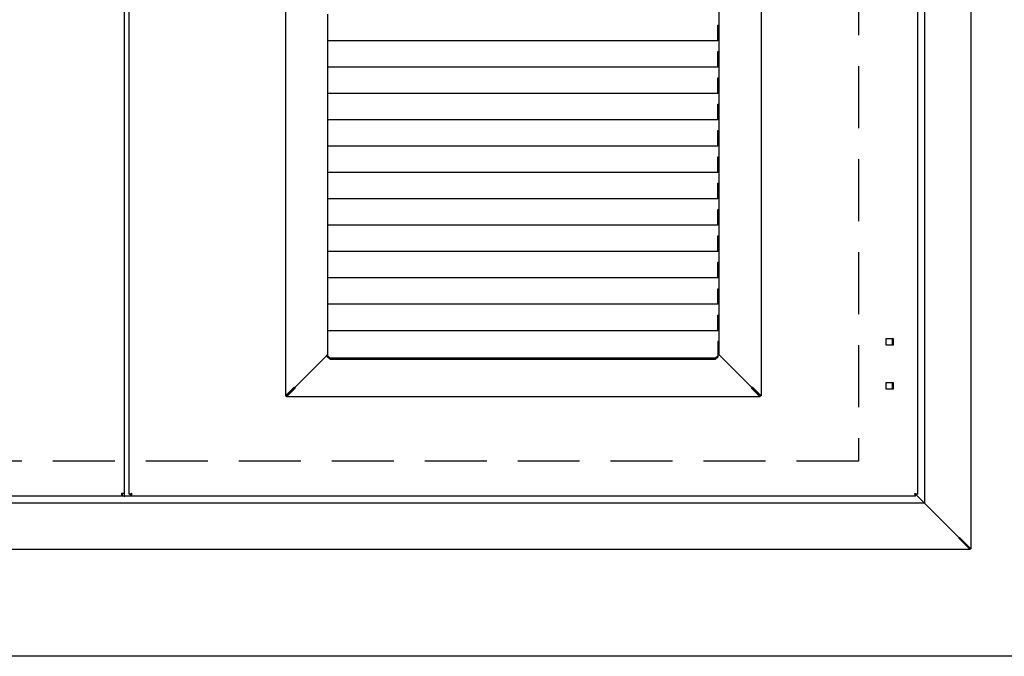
# Model space of a CAD drawing. Header units: millimetres. Extents: x 11359 to 209982, y 9392 to 44475.
# Tile 23 of 32: x 148764 to 149773, y 36362 to 37014. Entities that reach past the tile are written whole.
import ezdxf

# ---------------------------------------------------------------- set-up
doc = ezdxf.new("R2010")
doc.units = ezdxf.units.MM
doc.linetypes.add('DASHED', pattern=[19.05, 12.7, -6.35])
doc.layers.add('Obudowa', color=7, linetype='Continuous')
doc.layers.add('Rzeczywiste światło', color=1, linetype='Continuous')

# ---------------------------------------------------------------- blocks, each defined once
blk = doc.blocks.new('D_2500x1500_2s_p_zal_gor_dol_front_WA2-03-600-2007-31-RAL-05')
at = {"color": 7, "linetype": 'Continuous'}
for p, q in [((865, 2699.5), (865, 0.5)), ((2.5, 56.5), (2.5, 2643.5)), ((810.5, 2643.5), (810.5, 56.5)), ((817.5, 2652.5), (817.5, 47.5)), ((-2.5, 2642.7), (-2.5, 57.3)), ((162.9, 969.7), (162.9, 157.3)), ((650.1, 969.7), (650.1, 157.3)), ((607, 927.5), (607, 199.5)), ((206, 548), (206, 532.6)), ((606, 537), (607, 537)), ((606, 532.8), (606, 537)), ((606, 535.5), (607, 535.5)), ((206, 532.6), (206, 530.7)), ((206, 530.7), (206, 521)), ((606, 530.7), (606, 532.8)), ((607, 532.7), (606, 532.7)), ((606, 521), (606, 530.7)), ((206, 521), (206, 505.6)), ((606, 521), (206, 521)), ((206, 505.6), (206, 503.7)), ((606, 510), (607, 510)), ((606, 505.8), (606, 510)), ((606, 508.5), (607, 508.5)), ((606, 503.7), (606, 505.8)), ((607, 505.7), (606, 505.7)), ((206, 503.7), (206, 494)), ((606, 494), (606, 503.7)), ((206, 494), (206, 478.6)), ((606, 494), (206, 494)), ((206, 478.6), (206, 476.7)), ((206, 476.7), (206, 467)), ((606, 483), (607, 483)), ((606, 478.8), (606, 483)), ((606, 481.5), (607, 481.5)), ((606, 476.7), (606, 478.8)), ((607, 478.7), (606, 478.7)), ((606, 467), (606, 476.7)), ((206, 467), (206, 451.6)), ((606, 467), (206, 467)), ((606, 456), (607, 456)), ((606, 451.8), (606, 456)), ((606, 454.5), (607, 454.5)), ((206, 451.6), (206, 449.7)), ((206, 449.7), (206, 440)), ((606, 449.7), (606, 451.8)), ((607, 451.7), (606, 451.7)), ((606, 440), (606, 449.7)), ((206, 440), (206, 424.6)), ((606, 440), (206, 440)), ((206, 424.6), (206, 422.7)), ((606, 429), (607, 429)), ((606, 424.8), (606, 429)), ((606, 427.5), (607, 427.5)), ((606, 422.7), (606, 424.8)), ((607, 424.7), (606, 424.7)), ((206, 422.7), (206, 413)), ((606, 413), (606, 422.7)), ((206, 413), (206, 397.6)), ((606, 413), (206, 413)), ((206, 397.6), (206, 395.7)), ((206, 395.7), (206, 386)), ((606, 402), (607, 402)), ((606, 397.8), (606, 402)), ((606, 400.5), (607, 400.5)), ((606, 395.7), (606, 397.8)), ((607, 397.7), (606, 397.7)), ((606, 386), (606, 395.7)), ((206, 386), (206, 370.6)), ((606, 386), (206, 386)), ((606, 375), (607, 375)), ((606, 370.8), (606, 375)), ((606, 373.5), (607, 373.5)), ((206, 370.6), (206, 368.7)), ((206, 368.7), (206, 359)), ((606, 368.7), (606, 370.8)), ((607, 370.7), (606, 370.7)), ((606, 359), (606, 368.7)), ((206, 359), (206, 343.6)), ((606, 359), (206, 359)), ((206, 343.6), (206, 341.7)), ((606, 348), (607, 348)), ((606, 343.8), (606, 348)), ((606, 346.5), (607, 346.5)), ((606, 341.7), (606, 343.8)), ((607, 343.7), (606, 343.7)), ((206, 341.7), (206, 332)), ((606, 332), (606, 341.7)), ((206, 332), (206, 316.6)), ((606, 332), (206, 332)), ((206, 316.6), (206, 314.7)), ((206, 314.7), (206, 305)), ((606, 321), (607, 321)), ((606, 316.8), (606, 321)), ((606, 319.5), (607, 319.5)), ((606, 314.7), (606, 316.8)), ((607, 316.7), (606, 316.7)), ((606, 305), (606, 314.7)), ((206, 305), (206, 289.6)), ((606, 305), (206, 305)), ((606, 294), (607, 294)), ((606, 289.8), (606, 294)), ((206, 289.6), (206, 287.7)), ((206, 287.7), (206, 278)), ((606, 292.5), (607, 292.5)), ((606, 287.7), (606, 289.8)), ((607, 289.7), (606, 289.7)), ((606, 278), (606, 287.7)), ((206, 278), (206, 262.6)), ((606, 278), (206, 278)), ((206, 262.6), (206, 260.7)), ((606, 267), (607, 267)), ((606, 262.8), (606, 267)), ((606, 265.5), (607, 265.5)), ((606, 260.7), (606, 262.8)), ((607, 262.7), (606, 262.7)), ((206, 260.7), (206, 251)), ((606, 251), (606, 260.7)), ((206, 251), (206, 235.6)), ((606, 251), (206, 251)), ((206, 235.6), (206, 233.7)), ((206, 233.7), (206, 224)), ((606, 240), (607, 240)), ((606, 235.8), (606, 240)), ((606, 238.5), (607, 238.5)), ((606, 233.7), (606, 235.8)), ((607, 235.7), (606, 235.7)), ((606, 224), (606, 233.7)), ((206, 224), (206, 208.6)), ((606, 224), (206, 224)), ((607, 213), (606, 213)), ((606, 213), (606, 208.2)), ((778.5, 209), (778.5, 216)), ((778.5, 216), (785.5, 216)), ((784.5, 216), (784.5, 209)), ((785.5, 216), (785.5, 209)), ((206, 208.6), (206, 208.2)), ((206, 208.2), (206, 207.7)), ((206, 207.7), (206, 198.1)), ((607, 211.5), (606, 211.5)), ((606, 208.2), (606, 207.7)), ((606, 207.7), (606, 198.1)), ((785.5, 209), (778.5, 209)), ((203.2, 196.7), (172.6, 166.1)), ((203.2, 196.7), (172.6, 166.1)), ((206, 199.5), (203.2, 196.7)), ((206, 199.5), (203.2, 196.7)), ((206, 197), (206, 198.1)), ((206, 198.1), (209, 195.7)), ((209, 194.5), (206, 197)), ((603, 195.7), (209, 195.7)), ((209, 195.7), (209, 194.5)), ((603, 194.5), (209, 194.5)), ((603, 195.7), (606, 198.1)), ((606, 197), (603, 194.5)), ((603, 194.5), (603, 195.7)), ((607, 199.5), (606, 199.5)), ((606, 198.1), (606, 197)), ((607, 199.5), (609.8, 196.7)), ((609.8, 196.7), (607, 199.5)), ((609.8, 196.7), (640.4, 166.1)), ((640.4, 166.1), (609.8, 196.7)), ((171.4, 165.8), (162.9, 157.3)), ((172.3, 165.8), (163.8, 157.3)), ((172.3, 165.8), (163.8, 157.3)), ((172.3, 164.9), (163.8, 156.4)), ((172.6, 166.1), (171.4, 165.8)), ((171.4, 165.8), (172.3, 165.8)), ((172.6, 166.1), (172.3, 164.9)), ((172.3, 164.9), (172.3, 165.8)), ((640.4, 166.1), (641.6, 165.8)), ((640.7, 164.9), (640.4, 166.1)), ((640.7, 165.8), (649.2, 157.3)), ((641.6, 165.8), (640.7, 165.8)), ((649.2, 157.3), (640.7, 165.8)), ((640.7, 164.9), (640.7, 165.8)), ((649.2, 156.4), (640.7, 164.9)), ((641.6, 165.8), (650.1, 157.3)), ((778.5, 164), (778.5, 171)), ((778.5, 171), (785.5, 171)), ((785.5, 164), (778.5, 164)), ((784.5, 171), (784.5, 164)), ((785.5, 171), (785.5, 164)), ((162.9, 157.3), (163.8, 157.3)), ((163.8, 156.4), (163.8, 157.3)), ((649.2, 156.4), (163.8, 156.4)), ((650.1, 157.3), (649.2, 157.3)), ((649.2, 156.4), (649.2, 157.3)), ((-5.3, 54.5), (-808.5, 54.5)), ((-5.3, 57.3), (-5.3, 54.5)), ((-2.5, 57.3), (-5.3, 57.3)), ((-4.5, 56.5), (-5.3, 56.5)), ((-4.5, 54.5), (-5.3, 54.5)), ((-4.5, 56.5), (-4.5, 57.3)), ((-4.5, 57.3), (-4.5, 54.5)), ((-4.5, 54.5), (-4.5, 56.5)), ((-2.5, 54.5), (-4.5, 54.5)), ((-2.5, 57.3), (-2.5, 54.5)), ((-2.5, 54.5), (-1.7, 54.5)), ((4.5, 54.5), (-1.7, 54.5)), ((2.5, 56.5), (4.5, 56.5)), ((4.5, 54.5), (4.5, 56.5)), ((808.5, 54.5), (4.5, 54.5)), ((807.7, 57.3), (816.7, 48.3)), ((807.7, 57.3), (816.7, 48.3)), ((810.5, 56.5), (808.5, 56.5)), ((808.5, 54.5), (808.5, 56.5)), ((817.5, 47.5), (-817.5, 47.5)), ((816.7, 48.3), (817.5, 47.5)), ((816.7, 48.3), (817.5, 47.5)), ((817.5, 47.5), (820.3, 44.7)), ((817.5, 47.5), (820.3, 44.7)), ((820.3, 44.7), (853, 12)), ((820.3, 44.7), (853, 12)), ((853, 12), (853.7, 11.8)), ((853, 12), (853.2, 11.3)), ((853.2, 11.8), (864.5, 0.5)), ((853.7, 11.8), (853.2, 11.8)), ((853.2, 11.3), (853.2, 11.8)), ((853.2, 11.8), (864.5, 0.5)), ((853.2, 11.3), (864.5, 0)), ((853.7, 11.8), (865, 0.5)), ((864.5, 0), (-864.5, 0)), ((865, 0.5), (864.5, 0.5)), ((864.5, 0), (864.5, 0.5))]:
    blk.add_line(p, q, dxfattribs=at)
for points in [[(2.5, 56.5), (2.5, 56.6), (2.6, 56.6), (2.9, 56.8), (3.1, 56.8), (3.6, 57), (3.9, 57), (4.6, 57.1), (4.9, 57.2), (5.3, 57.3)], [(4.5, 56.5), (4.5, 56.6), (4.5, 56.6), (4.6, 56.8), (4.7, 56.8), (4.8, 57), (4.9, 57), (5.1, 57.1), (5.2, 57.2), (5.3, 57.3)], [(5.3, 57.3), (5.2, 57.2), (5.2, 57.1), (5, 56.9), (5, 56.8), (4.8, 56.7), (4.8, 56.6), (4.6, 56.5), (4.6, 56.5), (4.5, 56.5)], [(5.3, 57.3), (5.2, 56.9), (5.2, 56.5), (5, 55.9), (5, 55.6), (4.8, 55.1), (4.8, 54.8), (4.6, 54.6), (4.6, 54.5), (4.5, 54.5)], [(807.7, 57.3), (807.8, 57.2), (807.9, 57.1), (808.1, 57), (808.2, 57), (808.3, 56.8), (808.4, 56.8), (808.5, 56.6), (808.5, 56.6), (808.5, 56.5)], [(807.7, 57.3), (808.1, 57.2), (808.4, 57.1), (809.1, 57), (809.4, 57), (809.9, 56.8), (810.1, 56.8), (810.4, 56.6), (810.5, 56.6), (810.5, 56.5)], [(808.5, 56.5), (808.4, 56.5), (808.4, 56.5), (808.2, 56.6), (808.2, 56.7), (808, 56.8), (808, 56.9), (807.8, 57.1), (807.8, 57.2), (807.7, 57.3)], [(808.5, 54.5), (808.4, 54.5), (808.4, 54.6), (808.2, 54.8), (808.2, 55.1), (808, 55.6), (808, 55.9), (807.8, 56.5), (807.8, 56.9), (807.7, 57.3)]]:
    blk.add_open_spline(points, degree=3, knots=[0, 0, 0, 0, 0.25, 0.25, 0.5, 0.5, 0.75, 0.75, 1, 1, 1, 1], dxfattribs=at)
at = {"layer": 'Rzeczywiste światło', "linetype": 'DASHED', "ltscale": 5}
for p, q in [((750, 2590.5), (750, 90.5)), ((750, 90.5), (-750, 90.5))]:
    blk.add_line(p, q, dxfattribs=at)

msp = doc.modelspace()

# ---------------------------------------------------------------- linework, layer by layer
at = {"layer": 'Obudowa', "elevation": 530767872}
msp.add_lwpolyline([(149945.8, 39361.9), (149945.8, 39361.9), (149945.8, 36361.9), (142785.8, 36361.9), (142785.8, 39361.9), (149945.8, 39361.9)], dxfattribs=at)

# ---------------------------------------------------------------- block references
msp.add_blockref('D_2500x1500_2s_p_zal_gor_dol_front_WA2-03-600-2007-31-RAL-05', (148873.3, 36471.4, 530767872))

doc.saveas('drawing.dxf')
